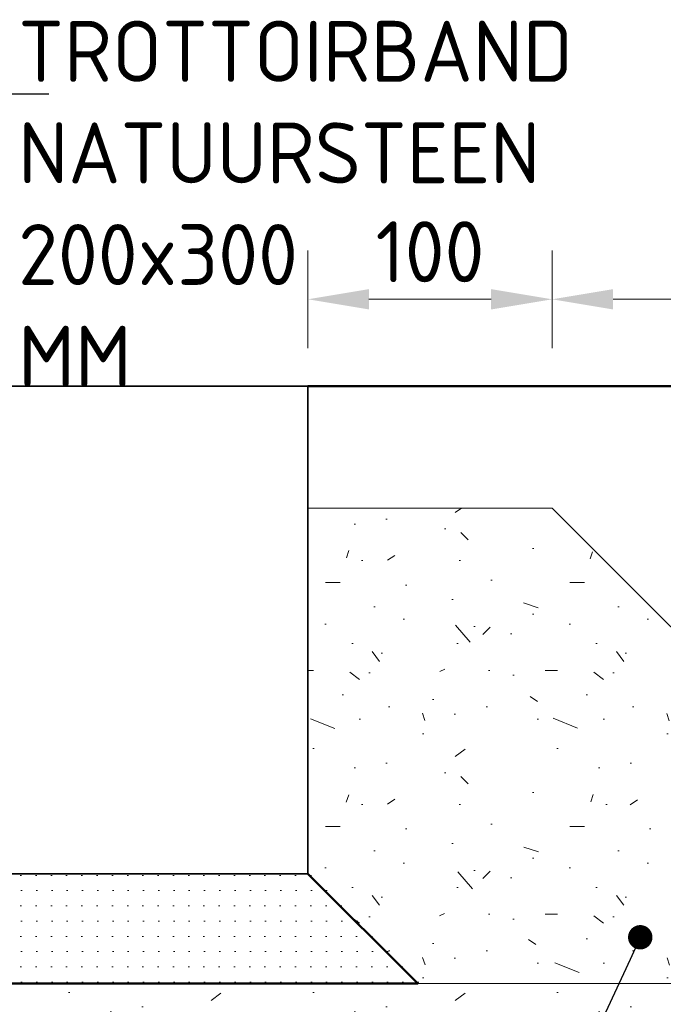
# Model space of a CAD drawing. Header units: metres. Extents: x 92403 to 95147, y 464428 to 465602.
# Tile 209 of 256: x 92585.835 to 92586.099, y 465103.24 to 465103.644. Entities that reach past the tile are written whole.
import ezdxf
from ezdxf import colors
from ezdxf.entities.mleader import LeaderData, LeaderLine
from ezdxf.math import Vec2, Vec3

# ---------------------------------------------------------------- set-up
doc = ezdxf.new("R2010")
doc.units = ezdxf.units.M
doc.layers.get('0').update_dxf_attribs({"linetype": 'CONTINUOUS'})
doc.layers.get('Defpoints').update_dxf_attribs({"linetype": 'CONTINUOUS'})
for name, color, linetype, lineweight in [('N-WE-VH-VERHARDING_ASFALT-T25', 7, 'CONTINUOUS', 25), ('N-WE-VH-VERHARDING_BETON-AD', 252, 'CONTINUOUS', 18), ('N-WE-VH-VERHARDING_BETON-AD-10', 252, 'CONTINUOUS', 18), ('N-WE-VH-VERHARDING_BETON_SCHRAAL-GD', 252, 'CONTINUOUS', 50), ('N-WE-VH-VERHARDING_FUNDERING-AD', 252, 'CONTINUOUS', 18), ('N-WE-VH-VERHARDING_FUNDERING-AD-10', 252, 'CONTINUOUS', 18), ('N-WE-VH-VERHARDING_TEGEL-GD', 252, 'CONTINUOUS', 50), ('N-XX-VH-VERHARDING_NATUURSTEEN-G', 252, 'CONTINUOUS', 35), ('X-XX-AL-VERWIJZING_DETAIL-M', 7, 'CONTINUOUS', 18)]:
    doc.layers.add(name, color=color, linetype=linetype, lineweight=lineweight)
doc.styles.add('NLCS-ISO-M10-T25', font='NLCS-ISO.ttf', dxfattribs={"height": 0.025})
doc.dimstyles.new('NLCS-M10-T25-PIJL_L2_H1', dxfattribs={"dimscale": 0.01, "dimtxt": 2.5, "dimasz": 2.5, "dimexe": 2, "dimexo": 2, "dimgap": 0.7, "dimtad": 1, "dimzin": 0, "dimdsep": 46, "dimtxsty": 'NLCS-ISO-M10-T25', "dimcen": 2.5, "dimdle": 2, "dimclrd": 256, "dimclre": 256, "dimclrt": 7, "dimadec": 1, "dimazin": 0, "dimtfac": 1, "dimtdec": 3, "dimtofl": 0, "dimtmove": 1, "dimatfit": 0, "dimfxl": 2, "dimfxlon": 1, "dimtfillclr": 256, "dimtolj": 1, "dimtzin": 0, "dimlwd": -1, "dimlwe": -1, "dimarcsym": 0})
pattern_1 = [(0, (2985.474468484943, 6085.456778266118), (0, 0.1), [0, -0.1]), (0, (2985.475468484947, 6085.421778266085), (0, 0.1), [0, -0.1]), (0, (2985.478468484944, 6085.475778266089), (0, 0.1), [0, -0.1]), (338.1986, (2985.426468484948, 6085.44477826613), (0.3000000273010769, -0.099999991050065), [0.0107703, -0.5277461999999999]), (216.8699, (2985.436468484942, 6085.440778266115), (0.2999999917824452, 0.2000000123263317), [0.005, -0.495]), (130.6013, (2985.432468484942, 6085.437778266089), (0.5000000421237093, -0.5999999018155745), [0.0092195, -0.9127349]), (206.5651, (2985.399468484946, 6085.425778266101), (-0.09999991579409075, -0.1000001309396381), [0.0022361, -0.2213707]), (326.3099, (2985.397468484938, 6085.424778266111), (0.199999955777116, -0.1000001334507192), [0.0036056, -0.3569496]), (108.4349, (2985.400468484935, 6085.422778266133), (-0.09999984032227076, 0.2000000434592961), [0.003162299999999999, -0.3130654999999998]), (225, (2985.463468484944, 6085.415778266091), (-1.776356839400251e-17, -0.1000000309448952), [0.0042426, -0.1371787]), (0, (2985.460468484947, 6085.412778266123), (0.1, 0.1), [0.006, -0.094]), (135, (2985.466468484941, 6085.412778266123), (-0.1000000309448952, 8.881784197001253e-18), [0.0042426, -0.1371787]), (251.5651, (2985.451468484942, 6085.479778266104), (0.09999984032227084, 0.2000000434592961), [0.003162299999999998, -0.3130654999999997]), (0, (2985.450468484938, 6085.476778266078), (0.1, 0.1), [0.005, -0.095]), (143.1301, (2985.455468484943, 6085.476778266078), (-0.2999999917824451, 0.2000000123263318), [0.005, -0.495]), (213.6901, (2985.398468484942, 6085.480778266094), (0.199999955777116, 0.1000001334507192), [0.003605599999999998, -0.3569495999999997]), (341.5651, (2985.395468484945, 6085.478778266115), (-0.2000000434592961, 0.09999984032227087), [0.006324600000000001, -0.3099032]), (126.8699, (2985.401468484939, 6085.476778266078), (0.2000000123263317, -0.2999999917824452), [0.005, -0.495]), (0, (2985.427468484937, 6085.476778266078), (0, 0.1), [0, -0.1]), (0, (2985.400468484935, 6085.450778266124), (0, 0.1), [0, -0.1]), (0, (2985.428468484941, 6085.413778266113), (0, 0.1), [0, -0.1]), (0, (2985.455468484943, 6085.44477826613), (0, 0.1), [0, -0.1]), (0, (2985.426468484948, 6085.461778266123), (0, 0.1), [0, -0.1]), (0, (2985.404468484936, 6085.46477826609), (0, 0.1), [0, -0.1]), (0, (2985.413468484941, 6085.458778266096), (0, 0.1), [0, -0.1]), (0, (2985.409468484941, 6085.434778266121), (0, 0.1), [0, -0.1]), (0, (2985.385468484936, 6085.438778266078), (0, 0.1), [0, -0.1]), (0, (2985.38646848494, 6085.461778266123), (0, 0.1), [0, -0.1]), (0, (2985.383468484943, 6085.48377826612), (0, 0.1), [0, -0.1]), (0, (2985.414468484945, 6085.487778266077), (0, 0.1), [0, -0.1]), (0, (2985.436468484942, 6085.491778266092), (0, 0.1), [0, -0.1]), (0, (2985.471468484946, 6085.487778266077), (0, 0.1), [0, -0.1]), (0, (2985.447468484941, 6085.456778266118), (0, 0.1), [0, -0.1]), (0, (2985.437468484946, 6085.4747782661), (0, 0.1), [0, -0.1]), (0, (2985.445468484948, 6085.42677826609), (0, 0.1), [0, -0.1]), (0, (2985.415468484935, 6085.421778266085), (0, 0.1), [0, -0.1]), (0, (2985.445468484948, 6085.399778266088), (0, 0.1), [0, -0.1]), (0, (2985.412468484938, 6085.405778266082), (0, 0.1), [0, -0.1]), (0, (2985.380468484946, 6085.402778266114), (0, 0.1), [0, -0.1]), (0, (2985.392468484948, 6085.39777826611), (0, 0.1), [0, -0.1]), (0, (2985.393468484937, 6085.411778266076), (0, 0.1), [0, -0.1]), (0, (2985.460468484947, 6085.395778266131), (0, 0.1), [0, -0.1]), (0, (2985.472468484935, 6085.436778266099), (0, 0.1), [0, -0.1]), (0, (2985.467468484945, 6085.466778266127), (0, 0.1), [0, -0.1]), (0, (2985.421468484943, 6085.394778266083), (0, 0.1), [0, -0.1])]

# ---------------------------------------------------------------- blocks, each defined once
blk = doc.blocks.new('_Dot')
at = {"color": 0, "linetype": 'ByBlock', "lineweight": -2}
blk.add_line((-0.5, 0), (-1, 0), dxfattribs=at)
at = {"color": 0, "linetype": 'ByBlock', "const_width": 0.5}
blk.add_lwpolyline([(-0.25, 0, 1), (0.25, 0, 1)], format="xyb", close=True, dxfattribs=at)
blk = doc.blocks.new('*D785')
at = {"layer": 'Defpoints', "color": 0, "transparency": 16777216}
for p in [(92585.9533427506, 465103.2934440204), (92585.9533427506, 465103.2934440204), (92585.9533427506, 465103.0274957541)]:
    blk.add_point(p, dxfattribs=at)
at = {"layer": 'X-XX-AL-VERWIJZING_DETAIL-M', "transparency": 16777216}
for p, q in [((92585.9533427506, 465103.047495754), (92585.9533427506, 465103.007495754)), ((92585.9533427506, 465103.047495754), (92585.9533427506, 465103.007495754)), ((92585.9283427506, 465103.0274957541), (92585.9033427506, 465103.0274957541)), ((92585.9533427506, 465103.0274957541), (92585.97374275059, 465102.959495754)), ((92585.97834275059, 465103.0274957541), (92586.0033427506, 465103.0274957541)), ((92585.97374275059, 465102.959495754), (92586.0002427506, 465102.959495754))]:
    blk.add_line(p, q, dxfattribs=at)
for points in [[(92585.9283427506, 465103.0316624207), (92585.9283427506, 465103.0233290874), (92585.9533427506, 465103.0274957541)], [(92585.97834275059, 465103.0316624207), (92585.97834275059, 465103.0233290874), (92585.9533427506, 465103.0274957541)]]:
    blk.add_solid(points, dxfattribs=at)
at = {"layer": 'X-XX-AL-VERWIJZING_DETAIL-M', "color": 7, "transparency": 16777216, "insert": (92585.9869927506, 465102.978995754), "char_height": 0.025, "attachment_point": 5, "style": 'NLCS-ISO-M10-T25'}
blk.add_mtext('\\A1;0', dxfattribs=at)
blk = doc.blocks.new('*D550')
at = {"layer": 'Defpoints', "color": 0, "transparency": 16777216}
for p in [(92586.05334275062, 465103.5290190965), (92585.9533427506, 465103.4554080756), (92586.05334275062, 465103.4434440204)]:
    blk.add_point(p, dxfattribs=at)
at = {"layer": 'X-XX-AL-VERWIJZING_DETAIL-M', "transparency": 16777216}
for p, q in [((92585.9533427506, 465103.5090190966), (92585.9533427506, 465103.5490190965)), ((92586.05334275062, 465103.5090190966), (92586.05334275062, 465103.5490190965)), ((92585.97834275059, 465103.5290190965), (92586.02834275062, 465103.5290190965))]:
    blk.add_line(p, q, dxfattribs=at)
for points in [[(92585.97834275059, 465103.5331857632), (92585.97834275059, 465103.5248524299), (92585.9533427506, 465103.5290190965)], [(92586.02834275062, 465103.5331857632), (92586.02834275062, 465103.5248524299), (92586.05334275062, 465103.5290190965)]]:
    blk.add_solid(points, dxfattribs=at)
at = {"layer": 'X-XX-AL-VERWIJZING_DETAIL-M', "color": 7, "transparency": 16777216, "insert": (92586.0033427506, 465103.5485190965), "char_height": 0.025, "attachment_point": 5, "style": 'NLCS-ISO-M10-T25'}
blk.add_mtext('\\A1;100', dxfattribs=at)
blk = doc.blocks.new('*D554')
at = {"layer": 'Defpoints', "color": 0, "transparency": 16777216}
for p in [(92585.65334275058, 465103.2484440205), (92586.15334275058, 465103.1944486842), (92586.15334275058, 465103.0981026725)]:
    blk.add_point(p, dxfattribs=at)
at = {"layer": 'X-XX-AL-VERWIJZING_DETAIL-M', "transparency": 16777216}
for p, q in [((92585.65334275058, 465103.2144486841), (92585.65334275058, 465103.1744486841)), ((92586.15334275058, 465103.1744486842), (92586.15334275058, 465103.2144486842)), ((92585.67834275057, 465103.1944486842), (92586.12834275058, 465103.1944486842))]:
    blk.add_line(p, q, dxfattribs=at)
for points in [[(92585.67834275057, 465103.1986153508), (92585.67834275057, 465103.1902820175), (92585.65334275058, 465103.1944486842)], [(92586.12834275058, 465103.1986153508), (92586.12834275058, 465103.1902820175), (92586.15334275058, 465103.1944486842)]]:
    blk.add_solid(points, dxfattribs=at)
at = {"layer": 'X-XX-AL-VERWIJZING_DETAIL-M', "color": 7, "transparency": 16777216, "insert": (92585.90334275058, 465103.2139486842), "char_height": 0.025, "attachment_point": 5, "style": 'NLCS-ISO-M10-T25'}
blk.add_mtext('\\A1;500', dxfattribs=at)
blk = doc.blocks.new('*D699')
at = {"layer": 'Defpoints', "color": 0, "transparency": 16777216}
for p in [(92586.24834275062, 465103.5290190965), (92586.0533427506, 465103.4554080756), (92586.24834275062, 465103.2484440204)]:
    blk.add_point(p, dxfattribs=at)
at = {"layer": 'X-XX-AL-VERWIJZING_DETAIL-M', "transparency": 16777216}
for p, q in [((92586.0533427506, 465103.5090190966), (92586.0533427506, 465103.5490190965)), ((92586.24834275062, 465103.5090190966), (92586.24834275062, 465103.5490190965)), ((92586.0783427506, 465103.5290190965), (92586.22334275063, 465103.5290190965))]:
    blk.add_line(p, q, dxfattribs=at)
for points in [[(92586.0783427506, 465103.5331857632), (92586.0783427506, 465103.5248524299), (92586.0533427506, 465103.5290190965)], [(92586.22334275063, 465103.5331857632), (92586.22334275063, 465103.5248524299), (92586.24834275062, 465103.5290190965)]]:
    blk.add_solid(points, dxfattribs=at)
at = {"layer": 'X-XX-AL-VERWIJZING_DETAIL-M', "color": 7, "transparency": 16777216, "insert": (92586.15084275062, 465103.5485190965), "char_height": 0.025, "attachment_point": 5, "style": 'NLCS-ISO-M10-T25'}
blk.add_mtext('\\A1;195', dxfattribs=at)

msp = doc.modelspace()

# ---------------------------------------------------------------- hatches: boundary and pattern name
at = {"layer": 'N-WE-VH-VERHARDING_BETON-AD-10'}
h = msp.add_hatch(dxfattribs=at)
h.set_pattern_fill('AVH-BETON_SCHRAAL', color=256, scale=0.01, pattern_type=2)
h.set_pattern_definition(pattern_1)
h.paths.add_polyline_path([(92586.05334275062, 465103.4434440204), (92585.95334275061, 465103.4434440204), (92585.95334275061, 465103.2934440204), (92585.99834275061, 465103.2484440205), (92586.24834275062, 465103.2484440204)])
at = {"layer": 'N-WE-VH-VERHARDING_FUNDERING-AD-10'}
h = msp.add_hatch(dxfattribs=at)
h.set_pattern_fill('AVH-FUNDERING_ZANDCEMENTSTAB', color=256, scale=0.01, pattern_type=2)
h.set_pattern_definition([(0, (2985.379468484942, 6085.392778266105), (0.03125, 0.00625), [0, -0.00625])])
h.paths.add_polyline_path([(92585.5158427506, 465103.2484440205), (92585.5158427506, 465103.2834440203), (92585.5158616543, 465103.2484440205), (92586.0008427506, 465103.2484440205), (92585.9558427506, 465103.2934440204), (92585.95584275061, 465103.2934438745), (92585.69501906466, 465103.2484440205)])
h.paths.add_polyline_path([(92585.95584275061, 465103.2934438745), (92585.65084275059, 465103.2934440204), (92585.65084275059, 465103.2834440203), (92585.52780399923, 465103.2834440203), (92585.5158427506, 465103.2834439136), (92585.5158427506, 465103.2484440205), (92585.69501906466, 465103.2484440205)], flags=17)
h = msp.add_hatch(dxfattribs=at)
h.set_pattern_fill('AVH-FUNDERING_GRANULAAT', color=256, scale=0.01, pattern_type=2)
h.set_pattern_definition(pattern_1)
h.paths.add_polyline_path([(92586.25408218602, 465103.0284440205), (92586.24834470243, 465103.2483692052), (92585.5158427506, 465103.2509440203), (92585.5158427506, 465103.2809440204), (92584.9033427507, 465103.2784440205), (92584.9033427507, 465103.0284440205), (92585.16847741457, 465103.0284440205)])

# ---------------------------------------------------------------- linework, layer by layer
at = {"layer": 'N-WE-VH-VERHARDING_BETON-AD'}
msp.add_lwpolyline([(92586.05334275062, 465103.4434440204), (92585.95334275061, 465103.4434440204), (92585.95334275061, 465103.2934440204), (92585.99834275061, 465103.2484440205), (92586.24834275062, 465103.2484440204)], close=True, dxfattribs=at)
at = {"layer": 'N-WE-VH-VERHARDING_BETON_SCHRAAL-GD'}
msp.add_lwpolyline([(92585.5158427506, 465103.2484440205), (92585.9983427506, 465103.2484440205), (92585.9533427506, 465103.2934440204)], dxfattribs=at)
at = {"layer": 'N-WE-VH-VERHARDING_FUNDERING-AD', "flags": 128}
msp.add_lwpolyline([(92585.5158427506, 465103.2484440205), (92586.24834275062, 465103.2484440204)], dxfattribs=at)
at = {"layer": 'N-WE-VH-VERHARDING_TEGEL-GD', "flags": 128}
msp.add_lwpolyline([(92585.9533427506, 465103.4934440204), (92586.35334275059, 465103.4934440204)], dxfattribs=at)
at = {"layer": 'N-XX-VH-VERHARDING_NATUURSTEEN-G', "flags": 128}
msp.add_lwpolyline([(92585.65334275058, 465103.2934440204), (92585.65334275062, 465103.4834440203), (92585.66334275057, 465103.4934440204), (92585.9533427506, 465103.4934440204), (92585.9533427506, 465103.2934440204)], close=True, dxfattribs=at)

# ---------------------------------------------------------------- dimensions: what is measured, and where the dimension line sits
at = {"layer": 'X-XX-AL-VERWIJZING_DETAIL-M'}
for base, p1, p2, picture, middle in [((92586.05334275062, 465103.5290190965), (92585.9533427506, 465103.4554080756), (92586.05334275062, 465103.4434440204), '*D550', (92586.0033427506, 465103.5485190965)), ((92586.24834275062, 465103.5290190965), (92586.0533427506, 465103.4554080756), (92586.24834275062, 465103.2484440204), '*D699', (92586.15084275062, 465103.5485190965)), ((92585.9533427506, 465103.0274957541), (92585.9533427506, 465103.2934440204), (92585.9533427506, 465103.2934440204), '*D785', (92585.98074275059, 465102.978995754)), ((92586.15334275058, 465103.1944486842), (92585.65334275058, 465103.2484440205), (92586.15334275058, 465103.0981026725), '*D554', (92585.90334275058, 465103.2139486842))]:
    dim = msp.add_linear_dim(base=base, p1=p1, p2=p2, dimstyle='NLCS-M10-T25-PIJL_L2_H1', override={"dimdec": 0, "dimlfac": 1000}, dxfattribs=at)
    dim.commit()
    dim.dimension.update_dxf_attribs({"geometry": picture, "text_midpoint": middle})

# ---------------------------------------------------------------- leaders
at = {"layer": 'N-WE-VH-VERHARDING_ASFALT-T25', "linetype": 'ByBlock'}
ml = msp.add_multileader_mtext('Standard', dxfattribs=at)
ml.set_content('TROTTOIRBAND NATUURSTEEN 200x300 MM', color=7, style='NLCS-ISO-M10-T25')
ml.set_leader_properties(color=256, lineweight=-1)
ml.set_arrow_properties(name='DOT')
ml.build(insert=Vec2(0, 0))
ml.multileader.update_dxf_attribs({"text_left_attachment_type": 5, "text_right_attachment_type": 5, "dogleg_length": 2.5, "arrow_head_size": 0.01, "scale": 0.01})
ctx = ml.context
ctx.base_point, ctx.scale, ctx.char_height, ctx.arrow_head_size, ctx.landing_gap_size, ctx.plane_origin = Vec3(92585.82562484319, 465103.6132093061), 0.01, 0.025, 0.01, 0.009000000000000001, Vec3(92585.69785007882, 465103.4372359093)
ctx.left_attachment, ctx.right_attachment = 5, 5
notes = []
notes.append((ctx, [(0, (1, 1, 0), (92585.80062484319, 465103.6132093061), (1, 0), 0.025, [(0, [(92585.69785007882, 465103.4372359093)], 0, [])])]))
ctx.mtext.insert, ctx.mtext.width, ctx.mtext.flow_direction = Vec3(92585.83462484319, 465103.6432093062), 1.247170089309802, 5
ml = msp.add_multileader_mtext('Standard', dxfattribs=at)
ml.set_content('\\A1;SCHRAAL BETON 0,02 M³/M', color=7, style='NLCS-ISO-M10-T25')
ml.set_leader_properties(color=256, lineweight=-1)
ml.set_arrow_properties(name='DOT')
ml.build(insert=Vec2(0, 0))
ml.multileader.update_dxf_attribs({"text_left_attachment_type": 5, "text_right_attachment_type": 5, "dogleg_length": 2.5, "arrow_head_size": 0.01, "scale": 0.01})
ctx = ml.context
ctx.base_point, ctx.scale, ctx.char_height, ctx.arrow_head_size, ctx.landing_gap_size, ctx.plane_origin = Vec3(92585.54355730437, 465103.0768332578), 0.01, 0.025, 0.01, 0.009000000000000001, Vec3(92585.43824998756, 465103.2044539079)
ctx.left_attachment, ctx.right_attachment = 5, 5
notes.append((ctx, [(1, (1, 1, 0), (92586.00155730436, 465103.0768332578), (-1, 0), 0.025, [(0, [(92586.08946081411, 465103.2674651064)], 0, [])])]))
ctx.mtext.insert, ctx.mtext.flow_direction = Vec3(92585.55255730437, 465103.1068332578), 5
for ctx, leaders in notes:
    for number, flags, end, landing, length, lines in leaders:
        leader = LeaderData()
        leader.index, (leader.has_last_leader_line, leader.has_dogleg_vector, leader.attachment_direction) = number, flags
        leader.last_leader_point, leader.dogleg_vector, leader.dogleg_length = Vec3(end), Vec3(landing), length
        for number, points, colour, breaks in lines:
            line = LeaderLine()
            line.index, line.vertices, line.color, line.breaks = number, Vec3.list(points), colors.encode_raw_color(colour), breaks
            leader.lines.append(line)
        ctx.leaders.append(leader)

doc.saveas('drawing.dxf')
